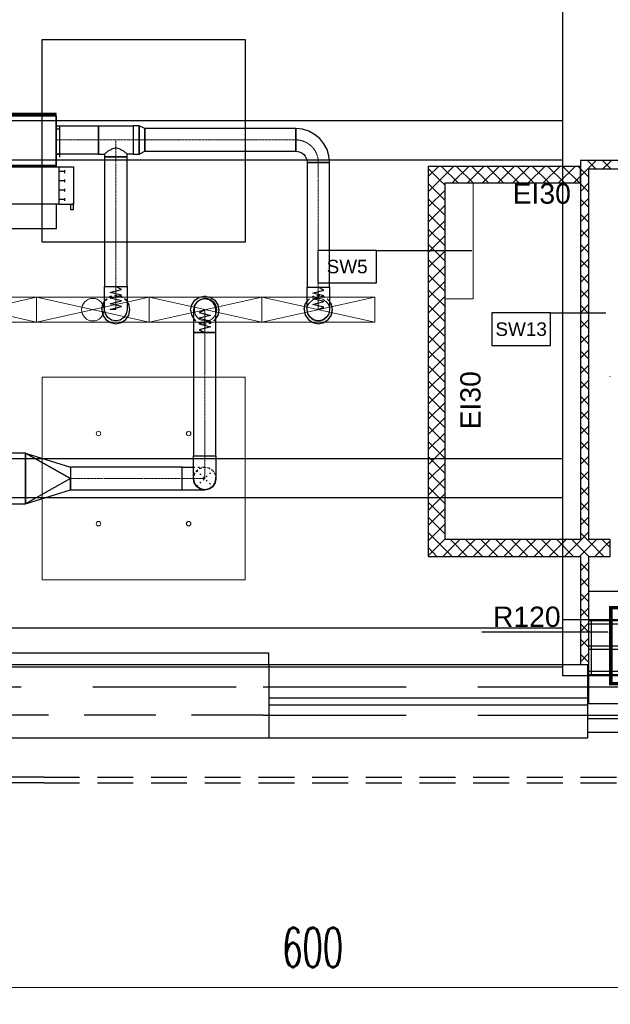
# Model space of a CAD drawing. Header units: centimetres. Extents: x -228435 to 46820, y -89367 to 152985.
# Tile 34 of 256: x -40139 to -34900, y 1833 to 10575. Entities that reach past the tile are written whole.
import ezdxf

# ---------------------------------------------------------------- set-up
doc = ezdxf.new("R2010")
doc.units = ezdxf.units.CM
doc.header["$LTSCALE"] = 50
doc.header["$PDMODE"] = 35
doc.header["$PDSIZE"] = 0.1
for name, pattern in [('CADVENT_CENTERLINE', [9.9, 7.4, -1, 0.5, -1]), ('CADVENT_HIDDEN', [0.8, 0.25, -0.55]), ('Kondygnacja  -0_5$0$DOT2', [3.175, 0, -3.175]), ('Kondygnacja  -0_5$0$HIDDEN', [9.525, 6.35, -3.175]), ('Kondygnacja  -0_5$0$HIDDEN2', [4.7625, 3.175, -1.5875]), ('Osie rzutów$0$DASHDOT2', [12.7, 6.35, -3.175, 0, -3.175])]:
    doc.linetypes.add(name, pattern=pattern)
doc.layers.get('0').update_dxf_attribs({"color": 8})
doc.layers.get('DEFPOINTS').update_dxf_attribs({"color": 8})
for name, color, linetype in [('01-103-Went PP_poziom-0_5$0$L_Nawiew', 250, 'Continuous'), ('bgde-nawiewDETAILS', 1, 'Continuous'), ('bgde-nawiewEXP', 250, 'Continuous'), ('bgde-nawiewHIDDEN', 250, 'Continuous'), ('bgde-wywiewSOL', 5, 'Continuous'), ('Kondygnacja  -0_5$0$ARCH_ELEMENTY_POWYŻEJ RZUTU', 8, 'Kondygnacja  -0_5$0$HIDDEN2'), ('Kondygnacja  -0_5$0$ARCH_GK', 8, 'Continuous'), ('Kondygnacja  -0_5$0$ARCH_INFO_ODPORNOŚĆ OGNIOWA', 8, 'Continuous'), ('Kondygnacja  -0_5$0$ARCH_INFO_OPISY_PRZEGRODY', 8, 'Continuous'), ('Kondygnacja  -0_5$0$ARCH_KONSTR_POWYŻEJ RZUTU', 8, 'Kondygnacja  -0_5$0$HIDDEN'), ('Kondygnacja  -0_5$0$ARCH_KONSTR_POWYŻEJ RZUTU_IST', 8, 'Kondygnacja  -0_5$0$HIDDEN2'), ('Kondygnacja  -0_5$0$ARCH_KONSTRUKCJA_NIEWIDOCZNA', 8, 'Continuous'), ('Kondygnacja  -0_5$0$ARCH_MUROWANE_IST', 8, 'Continuous'), ('Kondygnacja  -0_5$0$ARCH_NIEWIDOK_IST', 8, 'Kondygnacja  -0_5$0$HIDDEN'), ('Kondygnacja  -0_5$0$ARCH_POMOCNICZE', 8, 'Continuous'), ('Kondygnacja  -0_5$0$ARCH_SŁUPY', 8, 'Continuous'), ('Kondygnacja  -0_5$0$ARCH_WIDOK_IST', 8, 'Continuous'), ('Kondygnacja  -0_5$0$ARCH_WYBURZENIA', 8, 'Kondygnacja  -0_5$0$DOT2'), ('Kondygnacja  -0_5$0$ARCH_ŚLUSARKA_DRZWI', 8, 'Continuous'), ('Kondygnacja  -0_5$0$ARCH_ŚLUSARKA_OKNA_IST', 8, 'Continuous'), ('Kondygnacja  -0_5$0$ARCH_ŻELBET_IST', 8, 'Continuous'), ('Osie rzutów$0$ARCH_INFO_OSIE_IST', 8, 'Osie rzutów$0$DASHDOT2'), ('Osie rzutów$0$ARCH_INFO_OSIE_OPISY_IST', 8, 'Continuous')]:
    doc.layers.add(name, color=color, linetype=linetype)
for name, color, linetype, lineweight in [('bgde-nawiewCEN', 7, 'Continuous', 13), ('bgde_nawiewnik', 11, 'Continuous', 5), ('Kondygnacja  -0_5$0$ARCH_WIDOK', 8, 'Continuous', 13), ('Osie rzutów$0$ARCH_INFO_WYMIARY', 8, 'Continuous', 9), ('SU Lampy kwadratowe  -05$0$ARCH_SUFITY_PODWIESZANE', 8, 'Continuous', 9)]:
    doc.layers.add(name, color=color, linetype=linetype, lineweight=lineweight)
doc.styles.add('Kondygnacja  -0_5$0$Arial', font='ARIAL.TTF')
doc.styles.add('Kondygnacja  -0_5$0$Standard', font='txt')
doc.styles.add('Osie rzutów$0$wymiary_cuprum', font='Romans.shx', dxfattribs={"width": 0.6})
doc.dimstyles.new('Kondygnacja  -0_5$0$ISO-25', dxfattribs={"dimtxt": 2.5, "dimasz": 2.5, "dimexe": 1.25, "dimexo": 0.625, "dimtad": 1, "dimtxsty": 'Kondygnacja  -0_5$0$Standard', "dimcen": 2.5, "dimadec": 0, "dimazin": 0, "dimtfac": 1, "dimtmove": 0, "dimatfit": 3, "dimfxl": 1, "dimarcsym": 0})
doc.dimstyles.new('Osie rzutów$0$ARCH_ CT', dxfattribs={"dimtxt": 20, "dimasz": 20, "dimexe": 12, "dimexo": 20, "dimgap": 5, "dimtad": 1, "dimdec": 1, "dimrnd": 0.5, "dimzin": 9, "dimdsep": 46, "dimtxsty": 'Osie rzutów$0$wymiary_cuprum', "dimblk": 'Osie rzutów$0$_Oblique', "dimcen": 8, "dimdle": 12, "dimclrd": 256, "dimclre": 256, "dimclrt": 55, "dimadec": 1, "dimazin": 0, "dimtfac": 1, "dimtdec": 1, "dimtmove": 1, "dimatfit": 2, "dimldrblk": 'Osie rzutów$0$_Dot', "dimfxl": 50, "dimtolj": 1, "dimtzin": 0, "dimlwd": -1, "dimlwe": -1, "dimarcsym": 0})
pattern_1 = [(135, (5000, -9860), (-0.67351921, -0.67351921), [])]

# ---------------------------------------------------------------- blocks, each defined once
blk = doc.blocks.new('Osie rzutów$0$_Oblique')
at = {"color": 0, "linetype": 'ByBlock', "lineweight": -2}
blk.add_line((-0.5, -0.5), (0.5, 0.5), dxfattribs=at)
blk = doc.blocks.new('*D281')
at = {"layer": 'DEFPOINTS', "color": 0}
for p in [(8060, 4732.19), (8660, 4732.19), (8660, 4698.26)]:
    blk.add_point(p, dxfattribs=at)
at = {"layer": 'Osie rzutów$0$ARCH_INFO_WYMIARY'}
for p, q in [((8060, 4717.19), (8060, 4690.26)), ((8660, 4717.19), (8660, 4690.26)), ((8052, 4698.26), (8668, 4698.26))]:
    blk.add_line(p, q, dxfattribs=at)
at = {"layer": 'Osie rzutów$0$ARCH_INFO_WYMIARY', "xscale": 30, "yscale": 30, "zscale": 30, "rotation": 180}
blk.add_blockref('Osie rzutów$0$_Oblique', (8060, 4698.26), dxfattribs=at)
at = {"layer": 'Osie rzutów$0$ARCH_INFO_WYMIARY', "xscale": 30, "yscale": 30, "zscale": 30}
blk.add_blockref('Osie rzutów$0$_Oblique', (8660, 4698.26), dxfattribs=at)
at = {"layer": 'Osie rzutów$0$ARCH_INFO_WYMIARY', "color": 55, "insert": (8360, 4733.76), "char_height": 35, "attachment_point": 5, "style": 'Osie rzutów$0$wymiary_cuprum'}
blk.add_mtext('\\A1;600', dxfattribs=at)
blk = doc.blocks.new('Osie rzutów$0$_Dot')
at = {"color": 0, "linetype": 'ByBlock', "lineweight": -2}
blk.add_line((-0.5, 0), (-1, 0), dxfattribs=at)
at = {"color": 0, "linetype": 'ByBlock', "const_width": 0.5}
blk.add_lwpolyline([(-0.25, 0, 1), (0.25, 0, 1)], format="xyb", close=True, dxfattribs=at)
blk = doc.blocks.new('SU Lampy kwadratowe  -05')
at = {"layer": 'SU Lampy kwadratowe  -05$0$ARCH_SUFITY_PODWIESZANE'}
blk.add_lwpolyline([(8120, 5240), (8300, 5240), (8300, 5060), (8120, 5060)], close=True, dxfattribs=at)
for centre in [(8170, 5190), (8250, 5190), (8170, 5110), (8250, 5110)]:
    blk.add_circle(centre, 2, dxfattribs=at)
blk = doc.blocks.new('Kondygnacja  -0_5$0$_Dot')
at = {"color": 0, "linetype": 'ByBlock', "lineweight": -2}
blk.add_line((-0.5, 0), (-1, 0), dxfattribs=at)
at = {"color": 0, "linetype": 'ByBlock', "const_width": 0.5}
blk.add_lwpolyline([(-0.25, 0, 1), (0.25, 0, 1)], format="xyb", close=True, dxfattribs=at)
blk = doc.blocks.new('Kondygnacja  -0_5$0$A$C2408012F')
at = {"layer": 'Kondygnacja  -0_5$0$ARCH_ŻELBET_IST', "ltscale": 4}
for p, q in [((8640, 4970), (8640, 4965)), ((8690, 4970), (8690, 4965)), ((8604, 4965), (8640, 4965)), ((8690, 4965), (9240, 4965)), ((8604, 4940), (9467, 4940)), ((8604, 4937), (9467, 4937)), ((8604, 4925), (9467, 4925))]:
    blk.add_line(p, q, dxfattribs=at)
blk = doc.blocks.new('Kondygnacja  -0_5$0$słup 100x110')
at = {"layer": 'Kondygnacja  -0_5$0$ARCH_SŁUPY', "lineweight": 30}
h = blk.add_hatch(dxfattribs=at)
h.set_pattern_fill('ANSI31', color=256, scale=0.3, angle=90, style=0)
h.set_pattern_definition(pattern_1)
h.paths.add_polyline_path([(25, 25), (25, 28), (-25, 28), (-25, 25)])
h = blk.add_hatch(dxfattribs=at)
h.set_pattern_fill('ANSI31', color=256, scale=0.3, angle=90, style=0)
h.set_pattern_definition(pattern_1)
h.paths.add_polyline_path([(-21, 25), (-24, 25), (-24, -25), (-21, -25)])
h = blk.add_hatch(dxfattribs=at)
h.set_pattern_fill('ANSI31', color=256, scale=0.3, angle=90, style=0)
h.set_pattern_definition(pattern_1)
h.paths.add_polyline_path([(1.5, 25), (-1.5, 25), (-1.5, -25), (1.5, -25)])
h = blk.add_hatch(dxfattribs=at)
h.set_pattern_fill('ANSI31', color=256, scale=0.3, angle=90, style=0)
h.set_pattern_definition(pattern_1)
h.paths.add_polyline_path([(24, 25), (21, 25), (21, -25), (24, -25)])
h = blk.add_hatch(dxfattribs=at)
h.set_pattern_fill('ANSI31', color=256, scale=0.3, angle=90, style=0)
h.set_pattern_definition(pattern_1)
h.paths.add_polyline_path([(25, -28), (25, -25), (-25, -25), (-25, -28)])
at = {"layer": 'Kondygnacja  -0_5$0$ARCH_KONSTRUKCJA_NIEWIDOCZNA'}
blk.add_lwpolyline([(-50, 55), (50, 55), (50, -55), (-50, -55)], close=True, dxfattribs=at)
for points in [[(-24, 28), (-24, 55)], [(-21, 28), (-21, 55)], [(-1.5, 28), (-1.5, 55)], [(1.5, 28), (1.5, 55)], [(21, 28), (21, 55)], [(24, 28), (24, 55)], [(-50, 28), (-25, 28)], [(25, 28), (50, 28)], [(-50, 25), (-25, 25)], [(25, 25), (50, 25)], [(-50, 1.5), (-24, 1.5)], [(24, 1.49), (50, 1.49)], [(-50, -1.5), (-24, -1.5)], [(24, -1.5), (50, -1.5)], [(-50, -25), (-25, -25)], [(25, -25), (50, -25)], [(-50, -28), (-25, -28)], [(-24, -55), (-24, -28)], [(-21, -55), (-21, -28)], [(-1.5, -55), (-1.5, -28)], [(1.5, -55), (1.5, -28)], [(21, -55), (21, -28)], [(24, -55), (24, -28)], [(25, -28), (50, -28)]]:
    blk.add_lwpolyline(points, dxfattribs=at)
at = {"layer": 'Kondygnacja  -0_5$0$ARCH_SŁUPY', "lineweight": 30}
for p, q in [((-1.5, -25), (-1.5, 25)), ((1.5, 25), (1.5, -25))]:
    blk.add_line(p, q, dxfattribs=at)
at = {"layer": 'Kondygnacja  -0_5$0$ARCH_SŁUPY', "const_width": 3}
blk.add_lwpolyline([(-35.5, -35.5), (-35.5, 35.5), (32, 35.5), (32, -35.5)], close=True, dxfattribs=at)
at = {"layer": 'Kondygnacja  -0_5$0$ARCH_SŁUPY', "lineweight": 30}
for points in [[(-25, 25), (-25, 28), (25, 28), (25, 25)], [(-25, -28), (-25, -25), (25, -25), (25, -28)]]:
    blk.add_lwpolyline(points, close=True, dxfattribs=at)
for points in [[(-24, 25), (-24, -25)], [(-21, -25), (-21, 25)], [(21, 25), (21, -25)], [(24, -25), (24, 25)]]:
    blk.add_lwpolyline(points, dxfattribs=at)
blk = doc.blocks.new('Kondygnacja  -0_5$0$konstrukcja istniejąca -0.5')
at = {"layer": 'Kondygnacja  -0_5$0$ARCH_KONSTR_POWYŻEJ RZUTU_IST', "ltscale": 10}
for p, q in [((7538, 5017.5), (8581.55, 5017.5)), ((8581.55, 4982.5), (7538, 4982.5))]:
    blk.add_line(p, q, dxfattribs=at)
for points in [[(8582, 5025), (8582, 6175)], [(7538, 5467.89), (8582, 5467.89)], [(8582, 5432.89), (7538, 5432.89)], [(7538, 5167.89), (8582, 5167.89)], [(8582, 5132.89), (7538, 5132.89)], [(8738, 4975), (8582, 4975), (8582, 5025), (8738, 5025), (8738, 4975)]]:
    blk.add_lwpolyline(points, dxfattribs=at)
at = {"layer": 'Kondygnacja  -0_5$0$ARCH_KONSTR_POWYŻEJ RZUTU_IST', "ltscale": 10, "elevation": 0}
blk.add_lwpolyline([(8607, 5025), (8607, 4975)], dxfattribs=at)
blk = doc.blocks.new('A$C066D7839')
at = {"layer": 'bgde_nawiewnik'}
for p, q in [((-50, -11.15), (-50, 11.15)), ((-50, 11.15), (50, 11.15)), ((-50, -11.15), (50, 11.15)), ((50, -11.15), (-50, 11.15)), ((50, 11.15), (50, -11.15)), ((50, -11.15), (-50, -11.15))]:
    blk.add_line(p, q, dxfattribs=at)
blk.add_circle((0, 0), 10, dxfattribs=at)
blk = doc.blocks.new('A$C5B3E7367')
at = {"layer": '01-103-Went PP_poziom-0_5$0$L_Nawiew'}
h = blk.add_hatch(color=256, dxfattribs=at)
h.paths.add_polyline_path([(215, 704), (215, 674), (331.7, 674), (331.7, 612.1), (445.9, 689), (331.7, 765.9), (331.7, 704)])
h.paths.add_polyline_path([(48.3, 704), (48.3, 674), (215, 674), (215, 704)])
for p, q in [((215, 1525), (165, 1525)), ((165, 1525), (165, 1505)), ((165, 1505), (215, 1505)), ((215, 1400), (215, 1530)), ((545, 1530), (215, 1530)), ((215, 1530), (215, 1515)), ((545, 1400), (545, 1530)), ((545, 1400), (215, 1400)), ((215, 1400), (215, 1378)), ((243.8, 1452), (268.8, 1452)), ((256.2, 1452), (256.2, 1400)), ((326.2, 1452), (351.2, 1452)), ((338.8, 1452), (338.8, 1400)), ((408.8, 1452), (433.8, 1452)), ((421.2, 1452), (421.2, 1400)), ((491.2, 1452), (516.2, 1452)), ((503.8, 1452), (503.8, 1400)), ((545, 0), (545, 1400)), ((0, 1378), (215, 1378)), ((0, 0), (0, 1378)), ((215, 1378), (215, 0)), ((48.3, 704), (331.7, 704)), ((48.3, 704), (48.3, 674)), ((445.9, 689), (331.7, 765.9)), ((331.7, 704), (331.7, 765.9)), ((48.3, 674), (331.7, 674)), ((445.9, 689), (331.7, 612.1)), ((331.7, 612.1), (331.7, 674)), ((215, 0), (0, 0)), ((215, 0), (545, 0))]:
    blk.add_line(p, q, dxfattribs=at)
blk = doc.blocks.new('A$C53CA46B8')
at = {"layer": 'bgde-wywiewSOL'}
for p, q in [((200.4, 481.1), (-249.6, 481.1)), ((-249.6, 481.1), (-249.6, -878.9)), ((112.9, 511.1), (-162.1, 511.1)), ((-137.1, 481.1), (-137.1, 511.1)), ((87.9, 481.1), (87.9, 511.1)), ((200.4, 481.1), (200.4, -878.9)), ((200.4, -878.9), (-249.6, -878.9)), ((112.9, -908.9), (-162.1, -908.9)), ((-137.1, -878.9), (-137.1, -908.9)), ((87.9, -878.9), (87.9, -908.9))]:
    blk.add_line(p, q, dxfattribs=at)
at = {"layer": '01-103-Went PP_poziom-0_5$0$L_Nawiew'}
blk.add_blockref('A$C5B3E7367', (-794.6, -893.9), dxfattribs=at)
blk = doc.blocks.new('Osie rzutów')
at = {"layer": 'Osie rzutów$0$ARCH_INFO_OSIE_IST', "ltscale": 10}
blk.add_line((4436.04, 5000), (15156.54, 5000), dxfattribs=at)
at = {"layer": 'Osie rzutów$0$ARCH_INFO_WYMIARY'}
dim = blk.add_linear_dim(base=(8660, 4698.26), p1=(8060, 4732.19), p2=(8660, 4732.19), dimstyle='Osie rzutów$0$ARCH_ CT', override={"dimtxt": 35, "dimasz": 30, "dimexe": 8, "dimexo": 15, "dimgap": 18, "dimdle": 8}, dxfattribs=at)
dim.commit()
dim.dimension.update_dxf_attribs({"geometry": '*D281', "text_midpoint": (8360, 4733.76)})

msp = doc.modelspace()

# ---------------------------------------------------------------- hatches: boundary and pattern name
at = {"layer": 'Kondygnacja  -0_5$0$ARCH_GK', "linetype": 'Continuous', "lineweight": -3}
h = msp.add_hatch(dxfattribs=at)
h.set_pattern_fill('ANSI37', color=256, scale=30, angle=-360, style=0)
h.set_pattern_definition([(45, (-121140, -45000), (-67.35192, 67.35192), []), (135, (-121140, -45000), (-67.35192, -67.35192), [])])
h.paths.add_polyline_path([(-36440, 9275), (-36440, 9162.5), (-36365, 9125), (-35165, 9125), (-35165, 9275)], flags=0)
h.paths.add_polyline_path([(-36515, 9275), (-36515, 9125), (-36440, 9162.5), (-36440, 9275)])
h = msp.add_hatch(dxfattribs=at)
h.set_pattern_fill('ANSI37', color=256, scale=30, angle=-360, style=0)
h.set_pattern_definition([(45, (-121140, -45000), (-67.35192, 67.35192), []), (135, (-121140, -45000), (-67.35192, -67.35192), [])])
h.paths.add_polyline_path([(-21990, 9250), (-21915, 9325), (-35165, 9325), (-35090, 9250)], flags=0)
h = msp.add_hatch(dxfattribs=at)
h.set_pattern_fill('ANSI37', color=256, scale=30, angle=-360, style=0)
h.set_pattern_definition([(45, (-121140, -45000), (-67.35192, 67.35192), []), (135, (-121140, -45000), (-67.35192, -67.35192), [])])
h.paths.add_polyline_path([(-35090, 9250), (-35165, 9325), (-35165, 5960), (-35127.5, 5885), (-35090, 5960)], flags=0)
h.paths.add_polyline_path([(-35090, 5810), (-35127.5, 5885), (-35165, 5810), (-35165, 4850), (-35090, 4850)], flags=0)
h = msp.add_hatch(dxfattribs=at)
h.set_pattern_fill('ANSI37', color=256, scale=30, angle=-360, style=0)
h.set_pattern_definition([(45, (-121140, -45000), (-67.35192, 67.35192), []), (135, (-121140, -45000), (-67.35192, -67.35192), [])])
h.paths.add_polyline_path([(-36365, 9125), (-36440, 9162.5), (-36515, 9125), (-36515, 5810), (-36365, 5960)], flags=0)
h = msp.add_hatch(dxfattribs=at)
h.set_pattern_fill('ANSI37', color=256, scale=30, style=0)
h.set_pattern_definition([(45, (-121140, -45000), (-67.35192, 67.35192), []), (135, (-121140, -45000), (-67.35192, -67.35192), [])])
h.paths.add_polyline_path([(-34900, 5810), (-34900, 5960), (-35090, 5960), (-35127.5, 5885), (-35090, 5810)], flags=0)
h.paths.add_polyline_path([(-35165, 5810), (-35127.5, 5885), (-35165, 5960), (-36365, 5960), (-36515, 5810)], flags=0)

# ---------------------------------------------------------------- linework, layer by layer
at = {"layer": '01-103-Went PP_poziom-0_5$0$L_Nawiew', "color": 1, "elevation": 1920}
msp.add_lwpolyline([(-39940, 10400), (-38140, 10400), (-38140, 8600), (-39940, 8600)], close=True, dxfattribs=at)
at = {"layer": 'bgde-nawiewCEN', "linetype": 'CADVENT_CENTERLINE', "ltscale": 0.06}
for p, q in [((-39816.169, 9507.233), (-39812.169, 9507.233)), ((-39439.48, 9507.233), (-39812.169, 9507.233)), ((-39286.48, 9507.233), (-39439.48, 9507.233)), ((-39286.48, 9357.233), (-39286.48, 9507.233)), ((-39133.48, 9507.233), (-39286.48, 9507.233)), ((-39133.48, 9507.233), (-39030.48, 9507.233)), ((-39030.48, 9507.233), (-37690.043, 9507.233)), ((-39286.48, 9357.233), (-39286.48, 8205.499)), ((-37490.043, 9307.233), (-37490.043, 8199.518)), ((-39286.48, 8205.499), (-39286.48, 8186.313)), ((-39286.48, 8186.313), (-39286.48, 8133.862)), ((-39286.48, 8133.862), (-39286.48, 8105.341)), ((-37490.043, 8199.518), (-37490.043, 8180.891)), ((-37490.043, 8180.891), (-37490.043, 8129.968)), ((-39286.48, 8105.341), (-39286.48, 8081.198)), ((-39286.48, 8081.198), (-39286.48, 8061.069)), ((-39286.48, 8061.069), (-39286.48, 8044.589)), ((-39286.48, 8044.589), (-39286.48, 8031.392)), ((-37490.043, 8129.968), (-37490.043, 8102.278)), ((-37490.043, 8102.278), (-37490.043, 8078.839)), ((-37490.043, 8078.839), (-37490.043, 8059.297)), ((-37490.043, 8059.297), (-37490.043, 8043.297)), ((-37490.043, 8043.297), (-37490.043, 8030.485)), ((-39286.48, 8031.392), (-39286.48, 8021.115)), ((-39286.48, 8021.115), (-39286.48, 8013.392)), ((-39286.48, 8013.392), (-39286.48, 8007.858)), ((-39286.48, 8007.858), (-39286.48, 8004.148)), ((-39286.48, 8004.148), (-39286.48, 8001.898)), ((-39286.48, 8001.898), (-39286.48, 8000.743)), ((-39286.48, 8000.743), (-39286.48, 8000.256)), ((-38497.945, 7995.589), (-38497.945, 7996.063)), ((-38497.945, 7994.463), (-38497.945, 7995.589)), ((-38497.945, 7992.27), (-38497.945, 7994.463)), ((-38497.945, 7988.656), (-38497.945, 7992.27)), ((-38497.945, 7983.263), (-38497.945, 7988.656)), ((-38497.945, 7975.737), (-38497.945, 7983.263)), ((-38497.945, 7965.722), (-38497.945, 7975.737)), ((-38497.945, 7952.863), (-38497.945, 7965.722)), ((-37490.043, 8030.485), (-37490.043, 8020.507)), ((-37490.043, 8020.507), (-37490.043, 8013.009)), ((-37490.043, 8013.009), (-37490.043, 8007.636)), ((-37490.043, 8007.636), (-37490.043, 8004.035)), ((-37490.043, 8004.035), (-37490.043, 8001.85)), ((-37490.043, 8001.85), (-37490.043, 8000.728)), ((-37490.043, 8000.728), (-37490.043, 8000.256)), ((-38497.945, 7936.804), (-38497.945, 7952.863)), ((-38497.945, 7917.189), (-38497.945, 7936.804)), ((-38497.945, 7893.663), (-38497.945, 7917.189)), ((-38497.945, 7865.87), (-38497.945, 7893.663)), ((-38497.945, 7814.759), (-38497.945, 7865.87)), ((-38497.945, 7796.063), (-38497.945, 7814.759)), ((-38497.945, 6701.338), (-38497.945, 7796.063)), ((-38497.945, 6701.338), (-38497.945, 6501.338)), ((-39688.422, 6501.338), (-38697.945, 6501.338)), ((-38697.945, 6501.338), (-38497.945, 6501.338))]:
    msp.add_line(p, q, dxfattribs=at)
at = {"layer": 'bgde-nawiewCEN', "linetype": 'CADVENT_CENTERLINE', "ltscale": 0.06, "extrusion": (0, 0, -1)}
msp.add_arc((37690.043, 9307.233), 200, 90, 180, dxfattribs=at)
at = {"layer": 'bgde-nawiewDETAILS', "linetype": 'CADVENT_HIDDEN'}
for p, q in [((-38568.656, 6430.628), (-38427.235, 6572.049)), ((-38568.656, 6572.049), (-38427.235, 6430.628))]:
    msp.add_line(p, q, dxfattribs=at)
at = {"layer": 'bgde-nawiewEXP', "linetype": 'Continuous'}
for points in [[(-41176.169, 9732.233), (-39816.169, 9732.233), (-39816.169, 9742.233), (-41176.169, 9742.233)], [(-41176.169, 9282.233), (-39816.169, 9282.233), (-39816.169, 9732.233), (-41176.169, 9732.233)], [(-39812.169, 9382.233), (-39812.169, 9632.233), (-39439.48, 9632.233), (-39439.48, 9382.233)], [(-39133.48, 9382.233), (-39078.637, 9382.233), (-39078.637, 9632.233), (-39133.48, 9632.233), (-39133.48, 9391.748)], [(-39078.637, 9382.233), (-39030.48, 9407.233), (-39030.48, 9607.233), (-39078.637, 9632.233), (-39078.637, 9391.748)], [(-39030.48, 9407.233), (-37690.043, 9407.233), (-37690.043, 9607.233), (-39030.48, 9607.233), (-39030.48, 9414.845)], [(-37690.043, 9407.233), (-37670.534, 9405.312), (-37651.775, 9399.621), (-37634.486, 9390.38), (-37619.332, 9377.944), (-37606.896, 9362.79), (-37597.655, 9345.501), (-37591.964, 9326.742), (-37590.043, 9307.233), (-37390.043, 9307.233), (-37395.807, 9365.76), (-37412.879, 9422.038), (-37440.602, 9473.904), (-37477.911, 9519.365), (-37523.372, 9556.674), (-37575.238, 9584.397), (-37631.516, 9601.469), (-37690.043, 9607.233), (-37690.043, 9414.845)], [(-39386.48, 8205.5), (-39186.48, 8205.5), (-39186.48, 9357.233), (-39386.48, 9357.233)], [(-37590.043, 8199.518), (-37390.043, 8199.518), (-37390.043, 9307.233), (-37590.043, 9307.233)], [(-39386.48, 8044.589), (-39386.48, 8205.499), (-39186.48, 8205.499), (-39186.48, 8000.256), (-39194.092, 7961.988), (-39215.77, 7929.545), (-39248.212, 7907.868), (-39286.48, 7900.256), (-39324.749, 7907.868), (-39357.191, 7929.545), (-39378.868, 7961.988), (-39386.48, 8000.256), (-39386.48, 8031.392)], [(-37590.043, 8000.256), (-37590.043, 8199.518), (-37390.043, 8199.518), (-37390.043, 8000.256), (-37397.655, 7961.988), (-37419.332, 7929.545), (-37451.775, 7907.868), (-37490.043, 7900.256), (-37528.311, 7907.868), (-37560.754, 7929.545), (-37582.431, 7961.988)], [(-38597.945, 7965.722), (-38597.945, 7796.063), (-38397.945, 7796.063), (-38397.945, 7996.063), (-38405.557, 8034.331), (-38427.235, 8066.774), (-38459.677, 8088.451), (-38497.945, 8096.063), (-38536.214, 8088.451), (-38568.656, 8066.774), (-38590.333, 8034.331), (-38597.945, 7996.063), (-38597.945, 7975.737)], [(-38597.945, 6701.338), (-38397.945, 6701.338), (-38397.945, 7796.063), (-38597.945, 7796.063)], [(-40088.422, 6726.338), (-39688.422, 6601.338), (-39688.422, 6501.338)], [(-40088.422, 6726.338), (-39688.422, 6501.338), (-40088.422, 6276.338)], [(-39688.422, 6401.338), (-38697.945, 6401.338), (-38697.945, 6601.338), (-39688.422, 6601.338), (-39688.422, 6408.95)]]:
    msp.add_lwpolyline(points, close=True, dxfattribs=at)
for points in [[(-39816.169, 9382.233), (-39812.169, 9382.233), (-39812.169, 9632.233), (-39816.169, 9632.233)], [(-39439.48, 9382.233), (-39439.48, 9632.233), (-39133.48, 9632.233), (-39133.48, 9382.233), (-39186.48, 9382.233)], [(-39439.48, 9382.233), (-39386.48, 9382.233), (-39386.48, 9357.233), (-39186.48, 9357.233), (-39186.48, 9382.233), (-39194.092, 9389.845), (-39200.485, 9391.748), (-39215.77, 9407.033), (-39242.226, 9418.845), (-39248.212, 9424.831), (-39286.48, 9436.223), (-39324.749, 9424.831), (-39330.735, 9418.845), (-39357.191, 9407.033), (-39372.476, 9391.748), (-39378.868, 9389.845), (-39386.48, 9382.233)], [(-39411.48, 8000.256), (-39401.965, 7952.421), (-39374.869, 7911.868), (-39334.316, 7884.771), (-39286.48, 7875.256), (-39238.645, 7884.771), (-39198.092, 7911.868), (-39170.995, 7952.421), (-39161.48, 8000.256), (-39170.995, 8048.091), (-39186.48, 8071.266)], [(-39411.48, 8000.256), (-39401.965, 8048.091), (-39386.48, 8071.266)], [(-38622.945, 7996.063), (-38613.43, 8043.898), (-38586.334, 8084.451), (-38545.781, 8111.548), (-38497.945, 8121.063), (-38450.11, 8111.548), (-38409.557, 8084.451), (-38382.46, 8043.898), (-38372.945, 7996.063), (-38382.46, 7948.228), (-38397.945, 7925.053)], [(-37615.043, 8000.256), (-37605.528, 7952.421), (-37578.431, 7911.868), (-37537.878, 7884.771), (-37490.043, 7875.256), (-37442.208, 7884.771), (-37401.655, 7911.868), (-37374.558, 7952.421), (-37365.043, 8000.256), (-37374.558, 8048.091), (-37390.043, 8071.266)], [(-37615.043, 8000.256), (-37605.528, 8048.091), (-37590.043, 8071.266)], [(-38622.945, 7996.063), (-38613.43, 7948.228), (-38597.945, 7925.053)], [(-52195.805, 6301.338), (-52195.805, 6701.338), (-51995.805, 6726.338), (-51995.805, 6276.338), (-40088.422, 6276.338), (-40088.422, 6726.338), (-40392.238, 6726.338)], [(-40088.422, 6726.338), (-40088.422, 6276.338)], [(-38697.945, 6401.338), (-38497.945, 6401.338), (-38536.214, 6408.95), (-38568.656, 6430.628), (-38590.333, 6463.07), (-38597.945, 6501.338), (-38590.333, 6463.07), (-38568.656, 6430.628), (-38536.214, 6408.95), (-38497.945, 6401.338), (-38459.677, 6408.95), (-38427.235, 6430.628), (-38405.557, 6463.07), (-38397.945, 6501.338), (-38405.557, 6463.07), (-38427.235, 6430.628), (-38459.677, 6408.95), (-38497.945, 6401.338), (-38536.214, 6408.95), (-38568.656, 6430.628), (-38590.333, 6463.07), (-38597.945, 6501.338), (-38597.945, 6701.338), (-38397.945, 6701.338), (-38397.945, 6501.338), (-38405.557, 6463.07), (-38427.235, 6430.628), (-38459.677, 6408.95), (-38497.945, 6401.338)], [(-38697.945, 6401.338), (-38697.945, 6601.338), (-38597.945, 6601.338)], [(-40088.422, 6276.338), (-39688.422, 6401.338), (-39688.422, 6501.338)]]:
    msp.add_lwpolyline(points, dxfattribs=at)
at = {"layer": 'bgde-nawiewEXP'}
for points in [[(-39286.48, 8000.256), (-39336.48, 8001.787), (-39236.48, 8026.806), (-39336.48, 8052.112), (-39236.48, 8077.267), (-39336.48, 8102.646), (-39236.48, 8127.841), (-39336.48, 8153.927), (-39236.48, 8180.087), (-39286.48, 8205.499)], [(-37490.043, 8000.256), (-37440.043, 8021.475), (-37540.043, 8046.743), (-37440.043, 8071.871), (-37540.043, 8097.062), (-37440.043, 8122.503), (-37540.043, 8147.769), (-37440.043, 8173.133), (-37490.043, 8199.518)], [(-38497.945, 7996.063), (-38547.945, 7974.765), (-38447.945, 7949.403), (-38547.945, 7924.183), (-38447.945, 7898.898), (-38547.945, 7873.363), (-38447.945, 7848.004), (-38547.945, 7822.545), (-38497.945, 7796.063)]]:
    msp.add_lwpolyline(points, dxfattribs=at)
at = {"layer": 'bgde-nawiewHIDDEN', "linetype": 'CADVENT_HIDDEN'}
for points in [[(-39816.169, 9382.233), (-39816.169, 9632.233)], [(-39411.48, 8000.256), (-39401.965, 7952.421), (-39374.869, 7911.868), (-39334.316, 7884.771), (-39286.48, 7875.256), (-39238.645, 7884.771), (-39198.092, 7911.868), (-39170.995, 7952.421), (-39161.48, 8000.256), (-39170.995, 8048.091), (-39198.092, 8088.644), (-39238.645, 8115.741), (-39286.48, 8125.256), (-39334.316, 8115.741), (-39374.869, 8088.644), (-39386.48, 8071.266)], [(-39411.48, 8000.256), (-39401.965, 8048.091), (-39374.869, 8088.644), (-39334.316, 8115.741), (-39286.48, 8125.256), (-39238.645, 8115.741), (-39198.092, 8088.644), (-39186.48, 8071.266)], [(-38622.945, 7996.063), (-38613.43, 8043.898), (-38586.334, 8084.451), (-38545.781, 8111.548), (-38497.945, 8121.063), (-38450.11, 8111.548), (-38409.557, 8084.451), (-38382.46, 8043.898), (-38372.945, 7996.063), (-38382.46, 7948.228), (-38409.557, 7907.675), (-38450.11, 7880.578), (-38497.945, 7871.063), (-38545.781, 7880.578), (-38586.334, 7907.675), (-38545.781, 7880.578), (-38497.945, 7871.063), (-38450.11, 7880.578), (-38409.557, 7907.675), (-38397.945, 7925.053)], [(-37615.043, 8000.256), (-37605.528, 7952.421), (-37578.431, 7911.868), (-37537.878, 7884.771), (-37490.043, 7875.256), (-37442.208, 7884.771), (-37401.655, 7911.868), (-37374.558, 7952.421), (-37365.043, 8000.256), (-37374.558, 8048.091), (-37401.655, 8088.644), (-37442.208, 8115.741), (-37490.043, 8125.256), (-37537.878, 8115.741), (-37578.431, 8088.644), (-37590.043, 8071.266)], [(-37615.043, 8000.256), (-37605.528, 8048.091), (-37578.431, 8088.644), (-37537.878, 8115.741), (-37490.043, 8125.256), (-37442.208, 8115.741), (-37401.655, 8088.644), (-37390.043, 8071.266)], [(-38622.945, 7996.063), (-38613.43, 7948.228), (-38586.334, 7907.675), (-38597.945, 7925.053)], [(-38597.945, 6601.338), (-38497.945, 6601.338)]]:
    msp.add_lwpolyline(points, dxfattribs=at)
msp.add_lwpolyline([(-38597.945, 6501.338), (-38590.333, 6539.607), (-38568.656, 6572.049), (-38536.214, 6593.726), (-38497.945, 6601.338), (-38459.677, 6593.726), (-38427.235, 6572.049), (-38405.557, 6539.607), (-38397.945, 6501.338), (-38405.557, 6539.607), (-38427.235, 6572.049), (-38459.677, 6593.726), (-38497.945, 6601.338), (-38536.214, 6593.726), (-38568.656, 6572.049), (-38590.333, 6539.607)], close=True, dxfattribs=at)
at = {"layer": 'Kondygnacja  -0_5$0$ARCH_ELEMENTY_POWYŻEJ RZUTU', "ltscale": 4}
msp.add_line((-37980, 4400), (-43100, 4400), dxfattribs=at)
at = {"layer": 'Kondygnacja  -0_5$0$ARCH_GK', "linetype": 'Continuous', "lineweight": -3}
for p, q in [((-36515, 9275), (-35165, 9275)), ((-36515, 9275), (-36515, 9125)), ((-21915, 9325), (-35165, 9325)), ((-35165, 9325), (-35165, 5960)), ((-35165, 9125), (-35165, 9275)), ((-35090, 9250), (-21990, 9250)), ((-35090, 5960), (-35090, 9250)), ((-36515, 9125), (-36515, 9125)), ((-36515, 9125), (-36515, 5810)), ((-36365, 9125), (-35165, 9125)), ((-36365, 5960), (-36365, 9125)), ((-35165, 5960), (-36365, 5960)), ((-34900, 5960), (-35090, 5960)), ((-34900, 5810), (-34900, 5960)), ((-36515, 5810), (-35165, 5810)), ((-35165, 5810), (-35165, 4850)), ((-35090, 5810), (-34900, 5810)), ((-35090, 4850), (-35090, 5810)), ((-35165, 4850), (-35090, 4850))]:
    msp.add_line(p, q, dxfattribs=at)
at = {"layer": 'Kondygnacja  -0_5$0$ARCH_INFO_OPISY_PRZEGRODY'}
for points in [[(-37494.442, 8238.184), (-36974.442, 8238.184), (-36974.442, 8526.184), (-37494.442, 8526.184), (-37494.442, 8238.184)], [(-35950.97, 7682.562), (-35430.97, 7682.562), (-35430.97, 7970.562), (-35950.97, 7970.562), (-35950.97, 7682.562)]]:
    msp.add_lwpolyline(points, close=True, dxfattribs=at)
for points in [[(-36974.442, 8526.184), (-36127.009, 8526.184)], [(-35430.97, 7970.562), (-34938.869, 7970.562)]]:
    msp.add_lwpolyline(points, dxfattribs=at)
at = {"layer": 'Kondygnacja  -0_5$0$ARCH_MUROWANE_IST', "ltscale": 4}
for p, q in [((-35100, 4370), (-26470, 4370)), ((-35100, 4250), (-26470, 4250))]:
    msp.add_line(p, q, dxfattribs=at)
at = {"layer": 'Kondygnacja  -0_5$0$ARCH_NIEWIDOK_IST', "ltscale": 4}
for p, q in [((-58540, 4650), (-37980, 4650)), ((-58540, 4650), (-37980, 4650)), ((-37980, 4650), (-35100, 4650)), ((-37980, 4400), (-35100, 4400))]:
    msp.add_line(p, q, dxfattribs=at)
at = {"layer": 'Kondygnacja  -0_5$0$ARCH_NIEWIDOK_IST'}
for points in [[(-39925.355, 3800), (-46540, 3799.984), (-47540, 2799.984), (-48540, 3799.984), (-48540, 4650)], [(-39925.355, 3849.985), (-46560.711, 3849.984), (-47540, 2870.695), (-48490, 3820.695), (-48490, 4650)], [(-39925.355, 3800), (-28410, 3799.984), (-27410, 2799.984), (-26410, 3799.984), (-26410, 4349.984)], [(-39925.355, 3850), (-28389.289, 3849.984), (-27410, 2870.695), (-26460, 3820.695), (-26460, 4349.984)]]:
    msp.add_lwpolyline(points, dxfattribs=at)
at = {"layer": 'Kondygnacja  -0_5$0$ARCH_WIDOK'}
msp.add_lwpolyline([(-36365, 8095), (-36115, 8095), (-36115, 9125)], dxfattribs=at)
at = {"layer": 'Kondygnacja  -0_5$0$ARCH_WIDOK_IST'}
for p, q in [((-37980, 4850), (-35100, 4850)), ((-35100, 4200), (-35100, 4850)), ((-58540, 4200), (-37930, 4200)), ((-37980, 4200), (-35100, 4200))]:
    msp.add_line(p, q, dxfattribs=at)
msp.add_lwpolyline([(-40520, 4850), (-37930, 4850), (-37930, 4950), (-40520, 4950)], close=True, dxfattribs=at)
at = {"layer": 'Kondygnacja  -0_5$0$ARCH_WYBURZENIA', "ltscale": 6}
msp.add_line((-34900, 5500), (-34900, 9310), dxfattribs=at)
at = {"layer": 'Kondygnacja  -0_5$0$ARCH_ŚLUSARKA_DRZWI'}
msp.add_lwpolyline([(-37930, 4850), (-37930, 4200)], dxfattribs=at)
at = {"layer": 'Kondygnacja  -0_5$0$ARCH_ŚLUSARKA_OKNA_IST'}
for p, q in [((-35100, 4550), (-37930, 4550)), ((-35100, 4490), (-37930, 4490))]:
    msp.add_line(p, q, dxfattribs=at)
at = {"layer": 'Kondygnacja  -0_5$0$ARCH_ŻELBET_IST', "ltscale": 4}
for p, q in [((-35100, 4250), (-35100, 4650)), ((-35100, 4650), (-34740, 4650)), ((-35100, 4400), (-26470, 4400))]:
    msp.add_line(p, q, dxfattribs=at)

# ---------------------------------------------------------------- block references
at = {"layer": '01-103-Went PP_poziom-0_5$0$L_Nawiew', "xscale": -1, "rotation": 270}
msp.add_blockref('A$C53CA46B8', (-40297.308, 9516.68, 210.499), dxfattribs=at)
at = {"layer": '01-103-Went PP_poziom-0_5$0$L_Nawiew', "xscale": 10, "yscale": 10, "zscale": 10}
for p in [(-40490.04, 8000, 1913.286), (-39490.04, 8000, 1913.286), (-38490.04, 8000, 1913.286), (-37490.04, 8000, 1913.286)]:
    msp.add_blockref('A$C066D7839', p, dxfattribs=at)
at = {"layer": 'Kondygnacja  -0_5$0$ARCH_KONSTR_POWYŻEJ RZUTU', "xscale": 10, "yscale": 10, "zscale": 10}
msp.add_blockref('Kondygnacja  -0_5$0$konstrukcja istniejąca -0.5', (-121140, -45000), dxfattribs=at)
at = {"layer": 'Kondygnacja  -0_5$0$ARCH_POMOCNICZE', "xscale": 10, "yscale": 10, "zscale": 10}
msp.add_blockref('Kondygnacja  -0_5$0$A$C2408012F', (-121140, -45000), dxfattribs=at)
at = {"layer": 'Kondygnacja  -0_5$0$ARCH_SŁUPY', "xscale": 10, "yscale": 10, "zscale": 10, "rotation": 270}
msp.add_blockref('Kondygnacja  -0_5$0$słup 100x110', (-34540, 5000), dxfattribs=at)
at = {"layer": 'Osie rzutów$0$ARCH_INFO_OSIE_OPISY_IST', "xscale": 10, "yscale": 10, "zscale": 10}
msp.add_blockref('Osie rzutów', (-121140, -45000), dxfattribs=at)
at = {"layer": 'SU Lampy kwadratowe  -05$0$ARCH_SUFITY_PODWIESZANE', "xscale": 10, "yscale": 10, "zscale": 10}
msp.add_blockref('SU Lampy kwadratowe  -05', (-121140, -45000), dxfattribs=at)

# ---------------------------------------------------------------- texts
at = {"layer": 'Kondygnacja  -0_5$0$ARCH_INFO_ODPORNOŚĆ OGNIOWA', "char_height": 180, "attachment_point": 5, "style": 'Kondygnacja  -0_5$0$Arial'}
for s, insert, width in [('\\PEI30', (-35508.003, 9179.687), 2023.97152), ('\\PR120', (-35641.044, 5422.483), 533.32525)]:
    msp.add_mtext(s, dxfattribs=dict(at, insert=insert, width=width))
at = {"layer": 'Kondygnacja  -0_5$0$ARCH_INFO_ODPORNOŚĆ OGNIOWA', "insert": (-36289.684, 7195.485), "char_height": 180, "width": 2023.97152, "attachment_point": 5, "rotation": 90, "style": 'Kondygnacja  -0_5$0$Arial'}
msp.add_mtext('\\PEI30', dxfattribs=at)
at = {"layer": 'Kondygnacja  -0_5$0$ARCH_INFO_OPISY_PRZEGRODY', "char_height": 120, "width": 520, "attachment_point": 5, "style": 'Kondygnacja  -0_5$0$Arial'}
for s, insert in [('SW5', (-37234.442, 8382.184)), ('SW13', (-35690.97, 7826.562))]:
    msp.add_mtext(s, dxfattribs=dict(at, insert=insert))

# ---------------------------------------------------------------- leaders
at = {"layer": 'Kondygnacja  -0_5$0$ARCH_INFO_ODPORNOŚĆ OGNIOWA'}
msp.add_leader([(-34922.719, 5136.096), (-35295.209, 5136.096), (-36038.688, 5136.096)], dimstyle='Kondygnacja  -0_5$0$ISO-25', override={"dimscale": 5, "dimasz": 2, "dimtad": 0, "dimldrblk": 'Kondygnacja  -0_5$0$_Dot'}, dxfattribs=at)

doc.saveas('drawing.dxf')
